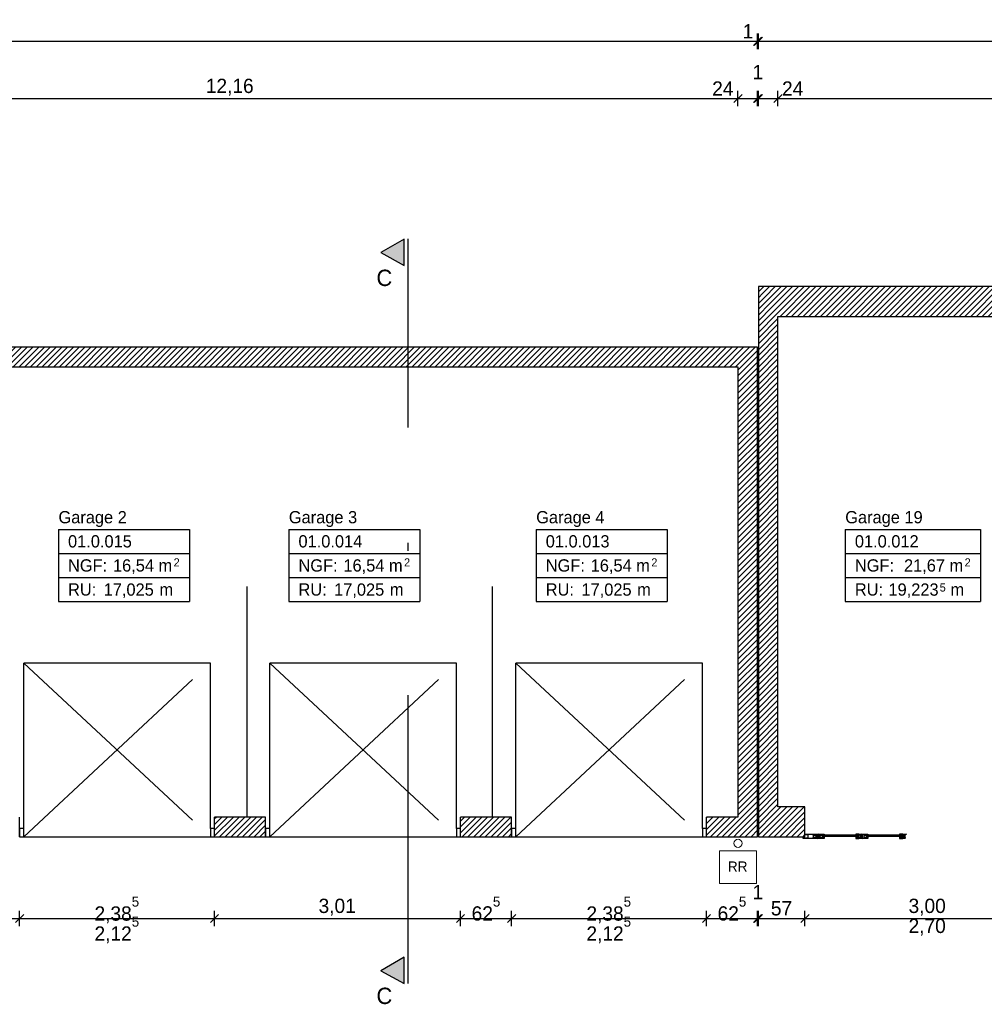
# Model space of a CAD drawing. Extents: x -73 to 359, y -4 to 85.
# Tile 7 of 149: x -59 to -47, y 31 to 43. Entities that reach past the tile are written whole.
import ezdxf

# ---------------------------------------------------------------- set-up
doc = ezdxf.new("R2010")
doc.units = 0
doc.header["$MEASUREMENT"] = 0
for name, pattern in [('Strichlinie', [0.005644, 0.002822, -0.002822]), ('Strichpunktlinie', [0.006703, 0.003528, -0.001764, 0, -0.001411]), ('Wipeout_Contour', [1, 0, -1])]:
    doc.linetypes.add(name, pattern=pattern)
for name, color, linetype in [('0._EG_7_0', 7, 'Continuous'), ('0._EG_7_A_1 Sanitär', 7, 'Continuous'), ('0._EG_7_P_BM_AUSSEN', 7, 'Continuous'), ('0._EG_7_P_ZE_BILD', 7, 'Continuous'), ('0._EG_7_P_ZE_TEXT', 7, 'Continuous'), ('0._EG_7_R_NT_HIDDEN', 7, 'Continuous'), ('0._EG_7_R_TR_AUSSENWAND', 7, 'Continuous'), ('0._EG_7_Räume', 7, 'Continuous')]:
    doc.layers.add(name, color=color, linetype=linetype)
doc.styles.add('ERSTELLTER_STIL_1', font='txt')
doc.styles.add('ERSTELLTER_STIL_3', font='txt')
pattern_1 = [(45, (0, 0), (-0.03535534, 0.03535534), [])]

msp = doc.modelspace()

# ---------------------------------------------------------------- hatches: boundary and pattern name
at = {"layer": '0._EG_7_P_ZE_BILD', "linetype": 'Continuous', "lineweight": 18, "ltscale": 1000}
for points in [[(-54.485, 39.621), (-54.485, 39.943), (-54.768, 39.78)], [(-54.485, 30.839), (-54.485, 31.161), (-54.768, 30.997)]]:
    msp.add_hatch(color=9, dxfattribs=at).paths.add_polyline_path(points, flags=0)
at = {"layer": '0._EG_7_R_TR_AUSSENWAND', "linetype": 'Continuous', "ltscale": 1000}
h = msp.add_hatch(dxfattribs=at)
h.set_pattern_fill('MW_HLZ_0007', color=256, style=0, pattern_type=2)
h.set_pattern_definition(pattern_1)
h.paths.add_polyline_path([(-38.709, 39.365), (-50.149, 39.365), (-49.909, 39), (-39.074, 39)], flags=0)
h = msp.add_hatch(dxfattribs=at)
h.set_pattern_fill('MW_HLZ_0007', color=256, style=0, pattern_type=2)
h.set_pattern_definition(pattern_1)
h.paths.add_polyline_path([(-50.149, 39.365), (-50.149, 32.635), (-49.909, 33), (-49.909, 39)], flags=0)
h = msp.add_hatch(dxfattribs=at)
h.set_pattern_fill('MW_HLZ_0007', color=256, style=0, pattern_type=2)
h.set_pattern_definition(pattern_1)
h.paths.add_polyline_path([(-62.789, 38.625), (-62.789, 38.385), (-50.399, 38.385), (-50.159, 38.625)], flags=0)
h = msp.add_hatch(dxfattribs=at)
h.set_pattern_fill('MW_HLZ_0007', color=256, style=0, pattern_type=2)
h.set_pattern_definition(pattern_1)
h.paths.add_polyline_path([(-50.159, 32.635), (-50.159, 38.625), (-50.399, 38.385), (-50.399, 32.635)], flags=0)
h = msp.add_hatch(dxfattribs=at)
h.set_pattern_fill('MW_HLZ_0007', color=256, style=0, pattern_type=2)
h.set_pattern_definition(pattern_1)
h.paths.add_polyline_path([(-50.149, 32.635), (-49.579, 32.635), (-49.579, 32.665), (-49.579, 33), (-49.909, 33)], flags=0)
h = msp.add_hatch(dxfattribs=at)
h.set_pattern_fill('MW_HLZ_0007', color=256, style=0, pattern_type=2)
h.set_pattern_definition(pattern_1)
h.paths.add_polyline_path([(-56.804, 32.875), (-56.804, 32.735), (-56.804, 32.635), (-56.179, 32.635), (-56.179, 32.735), (-56.179, 32.875)], flags=0)
h = msp.add_hatch(dxfattribs=at)
h.set_pattern_fill('MW_HLZ_0007', color=256, style=0, pattern_type=2)
h.set_pattern_definition(pattern_1)
h.paths.add_polyline_path([(-53.169, 32.875), (-53.794, 32.875), (-53.794, 32.735), (-53.794, 32.635), (-53.169, 32.635), (-53.169, 32.735)], flags=0)
h = msp.add_hatch(dxfattribs=at)
h.set_pattern_fill('MW_HLZ_0007', color=256, style=0, pattern_type=2)
h.set_pattern_definition(pattern_1)
h.paths.add_polyline_path([(-50.784, 32.735), (-50.784, 32.635), (-50.399, 32.635), (-50.399, 32.875), (-50.784, 32.875)], flags=0)

# ---------------------------------------------------------------- linework, layer by layer
at = {"layer": '0._EG_7_0', "linetype": 'Continuous', "ltscale": 1000}
for p, q in [((-49.579, 32.665), (-49.579, 33)), ((-59.189, 32.735), (-59.189, 32.875)), ((-56.804, 32.735), (-56.804, 32.875)), ((-56.179, 32.735), (-56.179, 32.875)), ((-53.794, 32.735), (-53.794, 32.875)), ((-53.169, 32.735), (-53.169, 32.875)), ((-50.784, 32.735), (-50.784, 32.875)), ((-59.189, 32.635), (-59.189, 32.735)), ((-56.804, 32.635), (-56.804, 32.735)), ((-56.179, 32.635), (-56.179, 32.735)), ((-53.794, 32.635), (-53.794, 32.735)), ((-53.169, 32.635), (-53.169, 32.735)), ((-50.784, 32.635), (-50.784, 32.735)), ((-49.579, 32.635), (-49.579, 32.665))]:
    msp.add_line(p, q, dxfattribs=at)
at = {"layer": '0._EG_7_A_1 Sanitär', "color": 5, "linetype": 'Continuous', "lineweight": 13, "ltscale": 1000}
msp.add_circle((-50.398, 32.555), 0.05, dxfattribs=at)
at = {"layer": '0._EG_7_P_BM_AUSSEN', "linetype": 'Continuous', "ltscale": 1000}
for p, q in [((-50.209, 42.315), (-50.109, 42.415)), ((-50.099, 42.415), (-50.199, 42.315)), ((-50.159, 42.271), (-50.159, 42.459)), ((-50.149, 42.271), (-50.149, 42.459)), ((-68.899, 42.365), (-50.159, 42.365)), ((-50.159, 42.365), (-50.149, 42.365)), ((-50.149, 42.365), (-38.709, 42.365)), ((-50.349, 41.715), (-50.449, 41.615)), ((-50.399, 41.571), (-50.399, 41.759)), ((-50.209, 41.615), (-50.109, 41.715)), ((-50.099, 41.715), (-50.199, 41.615)), ((-50.159, 41.571), (-50.159, 41.759)), ((-50.149, 41.571), (-50.149, 41.759)), ((-49.859, 41.715), (-49.959, 41.615)), ((-49.909, 41.571), (-49.909, 41.759)), ((-62.559, 41.665), (-50.399, 41.665)), ((-50.399, 41.665), (-50.159, 41.665)), ((-50.159, 41.665), (-50.149, 41.665)), ((-50.149, 41.665), (-49.909, 41.665)), ((-49.909, 41.665), (-39.074, 41.665)), ((-59.139, 31.685), (-59.239, 31.585)), ((-59.189, 31.541), (-59.189, 31.729)), ((-56.754, 31.685), (-56.854, 31.585)), ((-56.804, 31.541), (-56.804, 31.729)), ((-53.744, 31.685), (-53.844, 31.585)), ((-53.794, 31.541), (-53.794, 31.729)), ((-53.119, 31.685), (-53.219, 31.585)), ((-53.169, 31.541), (-53.169, 31.729)), ((-50.734, 31.685), (-50.834, 31.585)), ((-50.784, 31.541), (-50.784, 31.729)), ((-50.209, 31.585), (-50.109, 31.685)), ((-50.099, 31.685), (-50.199, 31.585)), ((-50.159, 31.541), (-50.159, 31.729)), ((-50.149, 31.541), (-50.149, 31.729)), ((-49.529, 31.685), (-49.629, 31.585)), ((-49.579, 31.541), (-49.579, 31.729)), ((-59.814, 31.635), (-59.189, 31.635)), ((-59.189, 31.635), (-56.804, 31.635)), ((-56.804, 31.635), (-53.794, 31.635)), ((-53.794, 31.635), (-53.169, 31.635)), ((-53.169, 31.635), (-50.784, 31.635)), ((-50.784, 31.635), (-50.159, 31.635)), ((-50.159, 31.635), (-50.149, 31.635)), ((-50.149, 31.635), (-49.579, 31.635)), ((-49.579, 31.635), (-46.579, 31.635))]:
    msp.add_line(p, q, dxfattribs=at)
at = {"layer": '0._EG_7_P_ZE_BILD', "color": 255, "linetype": 'Continuous', "lineweight": 18, "ltscale": 1000}
for p, q in [((-54.485, 39.943), (-54.768, 39.78)), ((-54.485, 39.621), (-54.485, 39.943)), ((-54.768, 39.78), (-54.485, 39.621)), ((-54.485, 31.161), (-54.768, 30.997)), ((-54.485, 30.839), (-54.485, 31.161)), ((-54.768, 30.997), (-54.485, 30.839))]:
    msp.add_line(p, q, dxfattribs=at)
at = {"layer": '0._EG_7_P_ZE_BILD', "linetype": 'Continuous', "ltscale": 1000}
for p, q in [((-54.485, 39.943), (-54.768, 39.78)), ((-54.485, 39.621), (-54.485, 39.943)), ((-54.768, 39.78), (-54.485, 39.621)), ((-54.485, 31.161), (-54.768, 30.997)), ((-54.485, 30.839), (-54.485, 31.161)), ((-54.768, 30.997), (-54.485, 30.839))]:
    msp.add_line(p, q, dxfattribs=at)
at = {"layer": '0._EG_7_P_ZE_BILD', "linetype": 'Strichpunktlinie', "ltscale": 1000}
msp.add_line((-54.435, 30.839), (-54.435, 39.949), dxfattribs=at)
at = {"layer": '0._EG_7_P_ZE_TEXT', "color": 255, "linetype": 'Continuous', "lineweight": 18, "ltscale": 1000}
for p, q in [((-50.173, 32.461), (-50.623, 32.461)), ((-50.623, 32.461), (-50.623, 32.065)), ((-50.173, 32.065), (-50.173, 32.461)), ((-50.623, 32.065), (-50.173, 32.065))]:
    msp.add_line(p, q, dxfattribs=at)
at = {"layer": '0._EG_7_R_NT_HIDDEN', "linetype": 'Strichlinie', "ltscale": 1000}
for p, q in [((-56.404, 32.875), (-56.404, 38.385)), ((-53.401, 32.875), (-53.401, 38.385))]:
    msp.add_line(p, q, dxfattribs=at)
at = {"layer": '0._EG_7_R_TR_AUSSENWAND', "linetype": 'Continuous', "ltscale": 1000}
for p, q in [((-38.709, 39.365), (-50.149, 39.365)), ((-50.149, 39.365), (-50.149, 32.635)), ((-49.909, 39), (-39.074, 39)), ((-49.909, 33), (-49.909, 39)), ((-50.159, 38.625), (-62.789, 38.625)), ((-50.159, 32.635), (-50.159, 38.625)), ((-62.559, 38.385), (-50.399, 38.385)), ((-50.399, 38.385), (-50.399, 32.875)), ((-49.579, 33), (-49.909, 33)), ((-56.179, 32.875), (-56.804, 32.875)), ((-53.169, 32.875), (-53.794, 32.875)), ((-50.399, 32.875), (-50.784, 32.875)), ((-56.804, 32.635), (-56.179, 32.635)), ((-53.794, 32.635), (-53.169, 32.635)), ((-50.784, 32.635), (-50.399, 32.635)), ((-50.399, 32.635), (-50.159, 32.635)), ((-50.149, 32.635), (-49.579, 32.635))]:
    msp.add_line(p, q, dxfattribs=at)
at = {"layer": '0._EG_7_R_TR_AUSSENWAND', "linetype": 'Strichlinie', "ltscale": 1000}
for p, q in [((-56.854, 34.76), (-59.139, 34.76)), ((-53.844, 34.76), (-56.129, 34.76)), ((-50.834, 34.76), (-53.119, 34.76))]:
    msp.add_line(p, q, dxfattribs=at)
at = {"layer": '0._EG_7_Räume', "linetype": 'Continuous', "ltscale": 1000}
for p, q in [((-58.714, 36.395), (-58.714, 35.511)), ((-58.714, 36.395), (-57.111, 36.395)), ((-57.111, 36.395), (-57.111, 35.511)), ((-55.895, 36.395), (-55.895, 35.511)), ((-55.895, 36.395), (-54.291, 36.395)), ((-54.291, 36.395), (-54.291, 35.511)), ((-52.868, 36.395), (-52.868, 35.511)), ((-52.868, 36.395), (-51.265, 36.395)), ((-51.265, 36.395), (-51.265, 35.511)), ((-49.086, 36.395), (-49.086, 35.511)), ((-49.086, 36.395), (-47.431, 36.395)), ((-47.431, 36.395), (-47.431, 35.511)), ((-58.714, 36.101), (-57.111, 36.101)), ((-55.895, 36.101), (-54.291, 36.101)), ((-52.868, 36.101), (-51.265, 36.101)), ((-49.086, 36.101), (-47.431, 36.101)), ((-58.714, 35.806), (-57.111, 35.806)), ((-55.895, 35.806), (-54.291, 35.806)), ((-52.868, 35.806), (-51.265, 35.806)), ((-49.086, 35.806), (-47.431, 35.806)), ((-58.714, 35.511), (-57.111, 35.511)), ((-55.895, 35.511), (-54.291, 35.511)), ((-52.868, 35.511), (-51.265, 35.511)), ((-49.086, 35.511), (-47.431, 35.511))]:
    msp.add_line(p, q, dxfattribs=at)

# ---------------------------------------------------------------- texts
at = {"layer": '0._EG_7_P_BM_AUSSEN', "linetype": 'Continuous', "char_height": 0.175, "attachment_point": 7, "style": 'ERSTELLTER_STIL_1'}
for s, insert in [('{1}', (-50.341, 42.4)), ('{1}', (-50.22, 41.901)), ('{12,16}', (-56.911, 41.7)), ('{24}', (-50.714, 41.7)), ('{24}', (-49.859, 41.7)), ('{1}', (-50.22, 31.871)), ('{2,38\\A1{\\H0.7x;\\S5^  ;}}', (-58.273, 31.576)), ('{3,01}', (-55.531, 31.67)), ('{62\\A1{\\H0.7x;\\S5^  ;}}', (-53.658, 31.607)), ('{2,38\\A1{\\H0.7x;\\S5^  ;}}', (-52.253, 31.576)), ('{62\\A1{\\H0.7x;\\S5^  ;}}', (-50.648, 31.607)), ('{57}', (-49.996, 31.67)), ('{3,00}', (-48.311, 31.67)), ('{2,12\\A1{\\H0.7x;\\S5^  ;}}', (-58.273, 31.331)), ('{2,12\\A1{\\H0.7x;\\S5^  ;}}', (-52.253, 31.331)), ('{2,70}', (-48.311, 31.425))]:
    msp.add_mtext(s, dxfattribs=dict(at, insert=insert))
at = {"layer": '0._EG_7_P_ZE_BILD', "linetype": 'Continuous', "char_height": 0.2, "attachment_point": 2, "style": 'ERSTELLTER_STIL_3'}
for insert in [(-54.726, 39.572), (-54.726, 30.789)]:
    msp.add_mtext('{C}', dxfattribs=dict(at, insert=insert))
at = {"layer": '0._EG_7_P_ZE_TEXT', "linetype": 'Continuous', "insert": (-50.523, 32.333), "char_height": 0.125, "attachment_point": 1, "style": 'ERSTELLTER_STIL_1'}
msp.add_mtext('{RR }', dxfattribs=at)
at = {"layer": '0._EG_7_Räume', "linetype": 'Continuous'}
for s, insert, char_height, attachment_point, style in [('{Garage 2}', (-58.714, 36.619), 0.15, 1, 'ERSTELLTER_STIL_3'), ('{Garage 3}', (-55.895, 36.619), 0.15, 1, 'ERSTELLTER_STIL_3'), ('{Garage 4}', (-52.868, 36.619), 0.15, 1, 'ERSTELLTER_STIL_3'), ('{Garage 19}', (-49.086, 36.619), 0.15, 1, 'ERSTELLTER_STIL_3'), ('{01.0.015 }', (-58.597, 36.324), 0.15, 1, 'ERSTELLTER_STIL_1'), ('{01.0.014 }', (-55.777, 36.324), 0.15, 1, 'ERSTELLTER_STIL_1'), ('{01.0.013 }', (-52.751, 36.324), 0.15, 1, 'ERSTELLTER_STIL_1'), ('{01.0.012 }', (-48.968, 36.324), 0.15, 1, 'ERSTELLTER_STIL_1'), ('{NGF: }', (-58.597, 36.029), 0.15, 1, 'ERSTELLTER_STIL_1'), ('{16,54 m}', (-58.047, 36.029), 0.15, 1, 'ERSTELLTER_STIL_1'), ('{2}', (-57.305, 36.041), 0.1, 1, 'ERSTELLTER_STIL_1'), ('{NGF: }', (-55.777, 36.029), 0.15, 1, 'ERSTELLTER_STIL_1'), ('{16,54 m}', (-55.227, 36.029), 0.15, 1, 'ERSTELLTER_STIL_1'), ('{2}', (-54.485, 36.041), 0.1, 1, 'ERSTELLTER_STIL_1'), ('{NGF: }', (-52.751, 36.029), 0.15, 1, 'ERSTELLTER_STIL_1'), ('{16,54 m}', (-52.201, 36.029), 0.15, 1, 'ERSTELLTER_STIL_1'), ('{2}', (-51.459, 36.041), 0.1, 1, 'ERSTELLTER_STIL_1'), ('{NGF: }', (-48.968, 36.029), 0.15, 1, 'ERSTELLTER_STIL_1'), ('{21,67 m}', (-48.367, 36.029), 0.15, 1, 'ERSTELLTER_STIL_1'), ('{2}', (-47.625, 36.041), 0.1, 1, 'ERSTELLTER_STIL_1'), ('{RU: }', (-58.597, 35.735), 0.15, 1, 'ERSTELLTER_STIL_1'), ('{17,025}', (-58.161, 35.556), 0.15, 7, 'ERSTELLTER_STIL_1'), ('{ m}', (-57.534, 35.735), 0.15, 1, 'ERSTELLTER_STIL_1'), ('{RU: }', (-55.777, 35.735), 0.15, 1, 'ERSTELLTER_STIL_1'), ('{17,025}', (-55.341, 35.556), 0.15, 7, 'ERSTELLTER_STIL_1'), ('{ m}', (-54.714, 35.735), 0.15, 1, 'ERSTELLTER_STIL_1'), ('{RU: }', (-52.751, 35.735), 0.15, 1, 'ERSTELLTER_STIL_1'), ('{17,025}', (-52.314, 35.556), 0.15, 7, 'ERSTELLTER_STIL_1'), ('{ m}', (-51.688, 35.735), 0.15, 1, 'ERSTELLTER_STIL_1'), ('{RU: }', (-48.968, 35.735), 0.15, 1, 'ERSTELLTER_STIL_1'), ('{19,223}', (-48.557, 35.556), 0.15, 7, 'ERSTELLTER_STIL_1'), ('{5}', (-47.93, 35.633), 0.1, 7, 'ERSTELLTER_STIL_1'), ('{ m}', (-47.854, 35.735), 0.15, 1, 'ERSTELLTER_STIL_1')]:
    msp.add_mtext(s, dxfattribs=dict(at, insert=insert, char_height=char_height, attachment_point=attachment_point, style=style))

# ---------------------------------------------------------------- wipeouts: each hides what was drawn before it
at = {"color": 254, "linetype": 'Wipeout_Contour', "lineweight": 0, "ltscale": 234.250335}
msp.add_wipeout([(-48.417, 32.66), (-48.417, 32.64), (-48.813, 32.64), (-48.813, 32.66)], dxfattribs=at).dxf.layer = '0._EG_7_R_TR_AUSSENWAND'

# ---------------------------------------------------------------- next in the draw order: wipeouts: each hides what was drawn before it
at = {"color": 254, "linetype": 'Wipeout_Contour', "lineweight": 0, "ltscale": 270.375585}
msp.add_wipeout([(-59.189, 32.635), (-59.139, 32.635), (-59.139, 32.735), (-59.189, 32.735)], dxfattribs=at).dxf.layer = '0._EG_7_R_TR_AUSSENWAND'
at = {"color": 254, "linetype": 'Wipeout_Contour', "lineweight": 0, "ltscale": 262.23938}
msp.add_wipeout([(-56.804, 32.735), (-56.854, 32.735), (-56.854, 32.635), (-56.804, 32.635)], dxfattribs=at).dxf.layer = '0._EG_7_R_TR_AUSSENWAND'
at = {"color": 254, "linetype": 'Wipeout_Contour', "lineweight": 0, "ltscale": 259.902454}
msp.add_wipeout([(-56.179, 32.635), (-56.129, 32.635), (-56.129, 32.735), (-56.179, 32.735)], dxfattribs=at).dxf.layer = '0._EG_7_R_TR_AUSSENWAND'
at = {"color": 254, "linetype": 'Wipeout_Contour', "lineweight": 0, "ltscale": 251.874429}
msp.add_wipeout([(-53.794, 32.735), (-53.844, 32.735), (-53.844, 32.635), (-53.794, 32.635)], dxfattribs=at).dxf.layer = '0._EG_7_R_TR_AUSSENWAND'
at = {"color": 254, "linetype": 'Wipeout_Contour', "lineweight": 0, "ltscale": 249.570706}
msp.add_wipeout([(-53.169, 32.635), (-53.119, 32.635), (-53.119, 32.735), (-53.169, 32.735)], dxfattribs=at).dxf.layer = '0._EG_7_R_TR_AUSSENWAND'
at = {"color": 254, "linetype": 'Wipeout_Contour', "lineweight": 0, "ltscale": 241.664823}
msp.add_wipeout([(-50.784, 32.735), (-50.834, 32.735), (-50.834, 32.635), (-50.784, 32.635)], dxfattribs=at).dxf.layer = '0._EG_7_R_TR_AUSSENWAND'
at = {"color": 254, "linetype": 'Wipeout_Contour', "lineweight": 0, "ltscale": 1307.043124}
msp.add_wipeout([(-49.599, 32.635), (-49.594, 32.635), (-49.594, 32.62), (-49.541, 32.62), (-49.541, 32.66), (-49.579, 32.66), (-49.579, 32.665), (-49.454, 32.665), (-49.454, 32.66), (-49.479, 32.66), (-49.479, 32.655), (-49.454, 32.655), (-49.454, 32.65), (-49.479, 32.65), (-49.479, 32.63), (-49.454, 32.63), (-49.454, 32.625), (-49.479, 32.625), (-49.479, 32.62), (-49.454, 32.62), (-49.454, 32.615), (-49.599, 32.615)], dxfattribs=at).dxf.layer = '0._EG_7_R_TR_AUSSENWAND'
at = {"color": 254, "linetype": 'Wipeout_Contour', "lineweight": 0, "ltscale": 874.356202}
msp.add_wipeout([(-48.357, 32.615), (-48.382, 32.615), (-48.382, 32.62), (-48.407, 32.62), (-48.407, 32.625), (-48.369, 32.625), (-48.369, 32.655), (-48.407, 32.655), (-48.407, 32.66), (-48.382, 32.66), (-48.382, 32.665), (-48.338, 32.665), (-48.358, 32.655), (-48.358, 32.625), (-48.348, 32.62)], dxfattribs=at).dxf.layer = '0._EG_7_R_TR_AUSSENWAND'

# ---------------------------------------------------------------- next in the draw order: linework, layer by layer
at = {"layer": '0._EG_7_R_TR_AUSSENWAND', "linetype": 'Strichlinie', "ltscale": 1000}
for p, q in [((-59.139, 32.635), (-56.854, 34.76)), ((-59.139, 32.735), (-59.139, 34.76)), ((-59.139, 34.76), (-56.854, 32.635)), ((-56.854, 32.735), (-56.854, 34.76)), ((-56.129, 32.635), (-53.844, 34.76)), ((-56.129, 32.735), (-56.129, 34.76)), ((-56.129, 34.76), (-53.844, 32.635)), ((-53.844, 32.735), (-53.844, 34.76)), ((-53.119, 32.635), (-50.834, 34.76)), ((-53.119, 32.735), (-53.119, 34.76)), ((-53.119, 34.76), (-50.834, 32.635)), ((-50.834, 32.735), (-50.834, 34.76))]:
    msp.add_line(p, q, dxfattribs=at)
at = {"layer": '0._EG_7_R_TR_AUSSENWAND', "linetype": 'Continuous', "ltscale": 1000}
for p, q in [((-59.139, 32.735), (-59.189, 32.735)), ((-59.189, 32.735), (-59.189, 32.635)), ((-59.189, 32.635), (-59.189, 32.735)), ((-59.139, 32.635), (-59.139, 32.735)), ((-56.804, 32.735), (-56.854, 32.735)), ((-56.854, 32.735), (-56.854, 32.635)), ((-56.804, 32.635), (-56.804, 32.735)), ((-56.804, 32.635), (-56.804, 32.735)), ((-56.129, 32.735), (-56.179, 32.735)), ((-56.179, 32.735), (-56.179, 32.635)), ((-56.179, 32.635), (-56.179, 32.735)), ((-56.129, 32.635), (-56.129, 32.735)), ((-53.794, 32.735), (-53.844, 32.735)), ((-53.844, 32.735), (-53.844, 32.635)), ((-53.794, 32.635), (-53.794, 32.735)), ((-53.794, 32.635), (-53.794, 32.735)), ((-53.119, 32.735), (-53.169, 32.735)), ((-53.169, 32.735), (-53.169, 32.635)), ((-53.169, 32.635), (-53.169, 32.735)), ((-53.119, 32.635), (-53.119, 32.735)), ((-50.784, 32.735), (-50.834, 32.735)), ((-50.834, 32.735), (-50.834, 32.635)), ((-50.784, 32.635), (-50.784, 32.735)), ((-50.784, 32.635), (-50.784, 32.735)), ((-49.579, 32.66), (-49.579, 32.665)), ((-49.579, 32.635), (-49.579, 32.665)), ((-49.541, 32.66), (-49.579, 32.66)), ((-49.541, 32.62), (-49.541, 32.66)), ((-59.189, 32.635), (-59.139, 32.635)), ((-59.139, 32.635), (-56.854, 32.635)), ((-56.854, 32.635), (-56.804, 32.635)), ((-56.179, 32.635), (-56.129, 32.635)), ((-56.129, 32.635), (-53.844, 32.635)), ((-53.844, 32.635), (-53.794, 32.635)), ((-53.169, 32.635), (-53.119, 32.635)), ((-53.119, 32.635), (-50.834, 32.635)), ((-50.834, 32.635), (-50.784, 32.635)), ((-49.599, 32.635), (-49.594, 32.635)), ((-49.599, 32.615), (-49.599, 32.635)), ((-49.594, 32.635), (-49.594, 32.62)), ((-49.594, 32.62), (-49.541, 32.62))]:
    msp.add_line(p, q, dxfattribs=at)

# ---------------------------------------------------------------- next in the draw order: wipeouts: each hides what was drawn before it
at = {"color": 254, "linetype": 'Wipeout_Contour', "lineweight": 0, "ltscale": 887.695722}
msp.add_wipeout([(-49.429, 32.615), (-49.454, 32.615), (-49.454, 32.62), (-49.479, 32.62), (-49.479, 32.625), (-49.441, 32.625), (-49.441, 32.655), (-49.479, 32.655), (-49.479, 32.66), (-49.454, 32.66), (-49.454, 32.665), (-49.409, 32.665), (-49.429, 32.655), (-49.429, 32.625), (-49.419, 32.62)], dxfattribs=at).dxf.layer = '0._EG_7_R_TR_AUSSENWAND'
at = {"color": 254, "linetype": 'Wipeout_Contour', "lineweight": 0, "ltscale": 1052.788329}
msp.add_wipeout([(-48.382, 32.615), (-48.382, 32.62), (-48.407, 32.62), (-48.407, 32.625), (-48.382, 32.625), (-48.382, 32.63), (-48.407, 32.63), (-48.407, 32.65), (-48.382, 32.65), (-48.382, 32.655), (-48.407, 32.655), (-48.407, 32.66), (-48.382, 32.66), (-48.382, 32.665), (-48.422, 32.665), (-48.422, 32.66), (-48.41, 32.66), (-48.41, 32.615)], dxfattribs=at).dxf.layer = '0._EG_7_R_TR_AUSSENWAND'

# ---------------------------------------------------------------- next in the draw order: wipeouts: each hides what was drawn before it
at = {"color": 254, "linetype": 'Wipeout_Contour', "lineweight": 0, "ltscale": 236.033173}
msp.add_wipeout([(-48.953, 32.66), (-48.953, 32.64), (-49.349, 32.64), (-49.349, 32.66)], dxfattribs=at).dxf.layer = '0._EG_7_R_TR_AUSSENWAND'
at = {"color": 254, "linetype": 'Wipeout_Contour', "lineweight": 0, "ltscale": 349.833965}
msp.add_wipeout([(-48.41, 32.615), (-48.41, 32.62), (-48.417, 32.62), (-48.417, 32.64), (-48.422, 32.64), (-48.422, 32.615)], dxfattribs=at).dxf.layer = '0._EG_7_R_TR_AUSSENWAND'

# ---------------------------------------------------------------- next in the draw order: linework, layer by layer
at = {"layer": '0._EG_7_R_TR_AUSSENWAND', "linetype": 'Continuous', "ltscale": 1000}
for p, q in [((-48.382, 32.665), (-48.422, 32.665)), ((-48.422, 32.665), (-48.422, 32.66)), ((-48.422, 32.66), (-48.41, 32.66)), ((-48.417, 32.64), (-48.422, 32.64)), ((-48.422, 32.64), (-48.422, 32.615)), ((-48.417, 32.66), (-48.417, 32.64)), ((-48.417, 32.62), (-48.417, 32.64)), ((-48.41, 32.66), (-48.41, 32.615)), ((-48.407, 32.655), (-48.407, 32.66)), ((-48.407, 32.66), (-48.382, 32.66)), ((-48.407, 32.655), (-48.407, 32.66)), ((-48.407, 32.66), (-48.382, 32.66)), ((-48.369, 32.655), (-48.407, 32.655)), ((-48.382, 32.655), (-48.407, 32.655)), ((-48.407, 32.63), (-48.407, 32.65)), ((-48.407, 32.65), (-48.382, 32.65)), ((-48.382, 32.66), (-48.382, 32.665)), ((-48.382, 32.665), (-48.338, 32.665)), ((-48.382, 32.66), (-48.382, 32.665)), ((-48.382, 32.65), (-48.382, 32.655)), ((-48.369, 32.625), (-48.369, 32.655)), ((-48.338, 32.665), (-48.358, 32.655)), ((-48.358, 32.655), (-48.358, 32.625)), ((-48.422, 32.615), (-48.41, 32.615)), ((-48.41, 32.62), (-48.417, 32.62)), ((-48.41, 32.615), (-48.41, 32.62)), ((-48.41, 32.615), (-48.382, 32.615)), ((-48.382, 32.63), (-48.407, 32.63)), ((-48.407, 32.62), (-48.407, 32.625)), ((-48.407, 32.625), (-48.369, 32.625)), ((-48.407, 32.62), (-48.407, 32.625)), ((-48.407, 32.625), (-48.382, 32.625)), ((-48.382, 32.62), (-48.407, 32.62)), ((-48.382, 32.62), (-48.407, 32.62)), ((-48.382, 32.625), (-48.382, 32.63)), ((-48.382, 32.615), (-48.382, 32.62)), ((-48.382, 32.615), (-48.382, 32.62)), ((-48.357, 32.615), (-48.382, 32.615)), ((-48.358, 32.625), (-48.348, 32.62)), ((-48.348, 32.62), (-48.357, 32.615))]:
    msp.add_line(p, q, dxfattribs=at)

# ---------------------------------------------------------------- next in the draw order: wipeouts: each hides what was drawn before it
at = {"color": 254, "linetype": 'Wipeout_Contour', "lineweight": 0, "ltscale": 889.084845}
msp.add_wipeout([(-49.409, 32.665), (-49.384, 32.665), (-49.384, 32.66), (-49.359, 32.66), (-49.359, 32.655), (-49.396, 32.655), (-49.396, 32.625), (-49.359, 32.625), (-49.359, 32.62), (-49.384, 32.62), (-49.384, 32.615), (-49.429, 32.615), (-49.409, 32.625), (-49.409, 32.655), (-49.419, 32.66)], dxfattribs=at).dxf.layer = '0._EG_7_R_TR_AUSSENWAND'
at = {"color": 254, "linetype": 'Wipeout_Contour', "lineweight": 0, "ltscale": 881.48649}
msp.add_wipeout([(-48.918, 32.615), (-48.918, 32.62), (-48.943, 32.62), (-48.943, 32.625), (-48.905, 32.625), (-48.905, 32.655), (-48.943, 32.655), (-48.943, 32.66), (-48.918, 32.66), (-48.918, 32.665), (-48.894, 32.665), (-48.884, 32.66), (-48.894, 32.655), (-48.894, 32.625), (-48.874, 32.615)], dxfattribs=at).dxf.layer = '0._EG_7_R_TR_AUSSENWAND'

# ---------------------------------------------------------------- next in the draw order: linework, layer by layer
at = {"layer": '0._EG_7_R_TR_AUSSENWAND', "linetype": 'Continuous', "ltscale": 1000}
for p, q in [((-49.579, 32.665), (-49.454, 32.665)), ((-49.454, 32.66), (-49.479, 32.66)), ((-49.479, 32.66), (-49.479, 32.655)), ((-49.479, 32.655), (-49.479, 32.66)), ((-49.479, 32.66), (-49.454, 32.66)), ((-49.479, 32.655), (-49.454, 32.655)), ((-49.454, 32.65), (-49.479, 32.65)), ((-49.479, 32.65), (-49.479, 32.63)), ((-49.454, 32.665), (-49.454, 32.66)), ((-49.454, 32.66), (-49.454, 32.665)), ((-49.454, 32.655), (-49.454, 32.65)), ((-49.454, 32.615), (-49.599, 32.615)), ((-49.479, 32.63), (-49.454, 32.63)), ((-49.454, 32.625), (-49.479, 32.625)), ((-49.479, 32.625), (-49.479, 32.62)), ((-49.479, 32.62), (-49.479, 32.625)), ((-49.479, 32.62), (-49.454, 32.62)), ((-49.454, 32.62), (-49.479, 32.62)), ((-49.454, 32.63), (-49.454, 32.625)), ((-49.454, 32.62), (-49.454, 32.615)), ((-49.454, 32.615), (-49.454, 32.62))]:
    msp.add_line(p, q, dxfattribs=at)

# ---------------------------------------------------------------- next in the draw order: wipeouts: each hides what was drawn before it
at = {"color": 254, "linetype": 'Wipeout_Contour', "lineweight": 0, "ltscale": 1064.221126}
msp.add_wipeout([(-49.384, 32.615), (-49.384, 32.62), (-49.359, 32.62), (-49.359, 32.625), (-49.384, 32.625), (-49.384, 32.63), (-49.359, 32.63), (-49.359, 32.65), (-49.384, 32.65), (-49.384, 32.655), (-49.359, 32.655), (-49.359, 32.66), (-49.384, 32.66), (-49.384, 32.665), (-49.344, 32.665), (-49.344, 32.66), (-49.356, 32.66), (-49.356, 32.615)], dxfattribs=at).dxf.layer = '0._EG_7_R_TR_AUSSENWAND'
at = {"color": 254, "linetype": 'Wipeout_Contour', "lineweight": 0, "ltscale": 1060.802459}
msp.add_wipeout([(-48.918, 32.615), (-48.918, 32.62), (-48.943, 32.62), (-48.943, 32.625), (-48.918, 32.625), (-48.918, 32.63), (-48.943, 32.63), (-48.943, 32.65), (-48.918, 32.65), (-48.918, 32.655), (-48.943, 32.655), (-48.943, 32.66), (-48.918, 32.66), (-48.918, 32.665), (-48.958, 32.665), (-48.958, 32.66), (-48.946, 32.66), (-48.946, 32.615)], dxfattribs=at).dxf.layer = '0._EG_7_R_TR_AUSSENWAND'

# ---------------------------------------------------------------- next in the draw order: linework, layer by layer
at = {"layer": '0._EG_7_R_TR_AUSSENWAND', "linetype": 'Continuous', "ltscale": 1000}
for p, q in [((-49.441, 32.655), (-49.479, 32.655)), ((-49.441, 32.625), (-49.441, 32.655)), ((-49.429, 32.655), (-49.429, 32.625)), ((-49.479, 32.625), (-49.441, 32.625)), ((-49.429, 32.615), (-49.454, 32.615)), ((-49.429, 32.625), (-49.419, 32.62)), ((-49.419, 32.62), (-49.429, 32.615))]:
    msp.add_line(p, q, dxfattribs=at)

# ---------------------------------------------------------------- next in the draw order: wipeouts: each hides what was drawn before it
at = {"color": 254, "linetype": 'Wipeout_Contour', "lineweight": 0, "ltscale": 354.76638}
msp.add_wipeout([(-49.356, 32.615), (-49.356, 32.62), (-49.349, 32.62), (-49.349, 32.64), (-49.344, 32.64), (-49.344, 32.615)], dxfattribs=at).dxf.layer = '0._EG_7_R_TR_AUSSENWAND'
at = {"color": 254, "linetype": 'Wipeout_Contour', "lineweight": 0, "ltscale": 352.507501}
msp.add_wipeout([(-48.946, 32.615), (-48.946, 32.62), (-48.953, 32.62), (-48.953, 32.64), (-48.958, 32.64), (-48.958, 32.615)], dxfattribs=at).dxf.layer = '0._EG_7_R_TR_AUSSENWAND'

# ---------------------------------------------------------------- next in the draw order: linework, layer by layer
at = {"layer": '0._EG_7_R_TR_AUSSENWAND', "linetype": 'Continuous', "ltscale": 1000}
for p, q in [((-49.454, 32.665), (-49.409, 32.665)), ((-49.409, 32.665), (-49.429, 32.655)), ((-49.419, 32.66), (-49.409, 32.665)), ((-49.409, 32.655), (-49.419, 32.66)), ((-49.409, 32.665), (-49.384, 32.665)), ((-49.409, 32.625), (-49.409, 32.655)), ((-49.359, 32.655), (-49.396, 32.655)), ((-49.396, 32.655), (-49.396, 32.625)), ((-49.384, 32.665), (-49.384, 32.66)), ((-49.384, 32.66), (-49.384, 32.665)), ((-49.384, 32.665), (-49.344, 32.665)), ((-49.384, 32.66), (-49.359, 32.66)), ((-49.359, 32.66), (-49.384, 32.66)), ((-49.384, 32.65), (-49.384, 32.655)), ((-49.384, 32.655), (-49.359, 32.655)), ((-49.359, 32.65), (-49.384, 32.65)), ((-49.359, 32.66), (-49.359, 32.655)), ((-49.359, 32.655), (-49.359, 32.66)), ((-49.359, 32.63), (-49.359, 32.65)), ((-49.344, 32.66), (-49.356, 32.66)), ((-49.356, 32.66), (-49.356, 32.615)), ((-49.349, 32.64), (-49.349, 32.66)), ((-49.349, 32.62), (-49.349, 32.64)), ((-49.349, 32.64), (-49.344, 32.64)), ((-49.344, 32.665), (-49.344, 32.66)), ((-49.344, 32.64), (-49.344, 32.615)), ((-48.958, 32.665), (-48.958, 32.66)), ((-48.958, 32.64), (-48.958, 32.615)), ((-49.429, 32.615), (-49.409, 32.625)), ((-49.384, 32.615), (-49.429, 32.615)), ((-49.396, 32.625), (-49.359, 32.625)), ((-49.384, 32.625), (-49.384, 32.63)), ((-49.384, 32.63), (-49.359, 32.63)), ((-49.359, 32.625), (-49.384, 32.625)), ((-49.359, 32.62), (-49.384, 32.62)), ((-49.384, 32.62), (-49.384, 32.615)), ((-49.384, 32.615), (-49.384, 32.62)), ((-49.384, 32.62), (-49.359, 32.62)), ((-49.356, 32.615), (-49.384, 32.615)), ((-49.359, 32.625), (-49.359, 32.62)), ((-49.359, 32.62), (-49.359, 32.625)), ((-49.356, 32.615), (-49.356, 32.62)), ((-49.356, 32.62), (-49.349, 32.62)), ((-49.344, 32.615), (-49.356, 32.615))]:
    msp.add_line(p, q, dxfattribs=at)

# ---------------------------------------------------------------- next in the draw order: wipeouts: each hides what was drawn before it
at = {"color": 254, "linetype": 'Wipeout_Contour', "lineweight": 0, "ltscale": 881.920912}
msp.add_wipeout([(-48.848, 32.665), (-48.848, 32.66), (-48.823, 32.66), (-48.823, 32.655), (-48.86, 32.655), (-48.86, 32.625), (-48.823, 32.625), (-48.823, 32.62), (-48.848, 32.62), (-48.848, 32.615), (-48.873, 32.615), (-48.883, 32.62), (-48.873, 32.625), (-48.873, 32.655), (-48.893, 32.665)], dxfattribs=at).dxf.layer = '0._EG_7_R_TR_AUSSENWAND'

# ---------------------------------------------------------------- next in the draw order: linework, layer by layer
at = {"layer": '0._EG_7_R_TR_AUSSENWAND', "linetype": 'Continuous', "ltscale": 1000}
for p, q in [((-49.349, 32.66), (-48.953, 32.66)), ((-48.953, 32.64), (-49.349, 32.64)), ((-48.918, 32.665), (-48.958, 32.665)), ((-48.958, 32.66), (-48.946, 32.66)), ((-48.953, 32.64), (-48.958, 32.64)), ((-48.953, 32.66), (-48.953, 32.64)), ((-48.953, 32.62), (-48.953, 32.64)), ((-48.946, 32.66), (-48.946, 32.615)), ((-48.943, 32.655), (-48.943, 32.66)), ((-48.943, 32.66), (-48.918, 32.66)), ((-48.943, 32.655), (-48.943, 32.66)), ((-48.943, 32.66), (-48.918, 32.66)), ((-48.918, 32.655), (-48.943, 32.655)), ((-48.943, 32.63), (-48.943, 32.65)), ((-48.943, 32.65), (-48.918, 32.65)), ((-48.918, 32.66), (-48.918, 32.665)), ((-48.918, 32.66), (-48.918, 32.665)), ((-48.918, 32.65), (-48.918, 32.655)), ((-48.958, 32.615), (-48.946, 32.615)), ((-48.946, 32.62), (-48.953, 32.62)), ((-48.946, 32.615), (-48.946, 32.62)), ((-48.946, 32.615), (-48.918, 32.615)), ((-48.918, 32.63), (-48.943, 32.63)), ((-48.943, 32.62), (-48.943, 32.625)), ((-48.943, 32.62), (-48.943, 32.625)), ((-48.943, 32.625), (-48.918, 32.625)), ((-48.918, 32.62), (-48.943, 32.62)), ((-48.918, 32.62), (-48.943, 32.62)), ((-48.918, 32.625), (-48.918, 32.63)), ((-48.918, 32.615), (-48.918, 32.62)), ((-48.918, 32.615), (-48.918, 32.62))]:
    msp.add_line(p, q, dxfattribs=at)

# ---------------------------------------------------------------- next in the draw order: wipeouts: each hides what was drawn before it
at = {"color": 254, "linetype": 'Wipeout_Contour', "lineweight": 0, "ltscale": 1056.195301}
msp.add_wipeout([(-48.848, 32.615), (-48.848, 32.62), (-48.823, 32.62), (-48.823, 32.625), (-48.848, 32.625), (-48.848, 32.63), (-48.823, 32.63), (-48.823, 32.65), (-48.848, 32.65), (-48.848, 32.655), (-48.823, 32.655), (-48.823, 32.66), (-48.848, 32.66), (-48.848, 32.665), (-48.808, 32.665), (-48.808, 32.66), (-48.82, 32.66), (-48.82, 32.615)], dxfattribs=at).dxf.layer = '0._EG_7_R_TR_AUSSENWAND'

# ---------------------------------------------------------------- next in the draw order: linework, layer by layer
at = {"layer": '0._EG_7_R_TR_AUSSENWAND', "linetype": 'Continuous', "ltscale": 1000}
for p, q in [((-48.905, 32.655), (-48.943, 32.655)), ((-48.918, 32.665), (-48.894, 32.665)), ((-48.905, 32.625), (-48.905, 32.655)), ((-48.894, 32.665), (-48.884, 32.66)), ((-48.884, 32.66), (-48.894, 32.655)), ((-48.894, 32.655), (-48.894, 32.625)), ((-48.943, 32.625), (-48.905, 32.625))]:
    msp.add_line(p, q, dxfattribs=at)

# ---------------------------------------------------------------- next in the draw order: wipeouts: each hides what was drawn before it
at = {"color": 254, "linetype": 'Wipeout_Contour', "lineweight": 0, "ltscale": 352.085146}
msp.add_wipeout([(-48.82, 32.615), (-48.82, 32.62), (-48.813, 32.62), (-48.813, 32.64), (-48.808, 32.64), (-48.808, 32.615)], dxfattribs=at).dxf.layer = '0._EG_7_R_TR_AUSSENWAND'

# ---------------------------------------------------------------- next in the draw order: linework, layer by layer
at = {"layer": '0._EG_7_R_TR_AUSSENWAND', "linetype": 'Continuous', "ltscale": 1000}
for p, q in [((-48.873, 32.655), (-48.893, 32.665)), ((-48.893, 32.665), (-48.848, 32.665)), ((-48.873, 32.625), (-48.873, 32.655)), ((-48.823, 32.655), (-48.86, 32.655)), ((-48.86, 32.655), (-48.86, 32.625)), ((-48.848, 32.665), (-48.848, 32.66)), ((-48.848, 32.66), (-48.848, 32.665)), ((-48.848, 32.665), (-48.808, 32.665)), ((-48.848, 32.66), (-48.823, 32.66)), ((-48.823, 32.66), (-48.848, 32.66)), ((-48.848, 32.65), (-48.848, 32.655)), ((-48.848, 32.655), (-48.823, 32.655)), ((-48.823, 32.65), (-48.848, 32.65)), ((-48.823, 32.66), (-48.823, 32.655)), ((-48.823, 32.655), (-48.823, 32.66)), ((-48.823, 32.63), (-48.823, 32.65)), ((-48.808, 32.66), (-48.82, 32.66)), ((-48.82, 32.66), (-48.82, 32.615)), ((-48.813, 32.64), (-48.813, 32.66)), ((-48.813, 32.66), (-48.417, 32.66)), ((-48.417, 32.64), (-48.813, 32.64)), ((-48.813, 32.62), (-48.813, 32.64)), ((-48.813, 32.64), (-48.808, 32.64)), ((-48.808, 32.665), (-48.808, 32.66)), ((-48.808, 32.64), (-48.808, 32.615)), ((-48.874, 32.615), (-48.918, 32.615)), ((-48.894, 32.625), (-48.874, 32.615)), ((-48.883, 32.62), (-48.873, 32.625)), ((-48.873, 32.615), (-48.883, 32.62)), ((-48.848, 32.615), (-48.873, 32.615)), ((-48.86, 32.625), (-48.823, 32.625)), ((-48.848, 32.625), (-48.848, 32.63)), ((-48.848, 32.63), (-48.823, 32.63)), ((-48.823, 32.625), (-48.848, 32.625)), ((-48.823, 32.62), (-48.848, 32.62)), ((-48.848, 32.62), (-48.848, 32.615)), ((-48.848, 32.615), (-48.848, 32.62)), ((-48.848, 32.62), (-48.823, 32.62)), ((-48.82, 32.615), (-48.848, 32.615)), ((-48.823, 32.625), (-48.823, 32.62)), ((-48.823, 32.62), (-48.823, 32.625)), ((-48.82, 32.615), (-48.82, 32.62)), ((-48.82, 32.62), (-48.813, 32.62)), ((-48.808, 32.615), (-48.82, 32.615))]:
    msp.add_line(p, q, dxfattribs=at)

doc.saveas('drawing.dxf')
